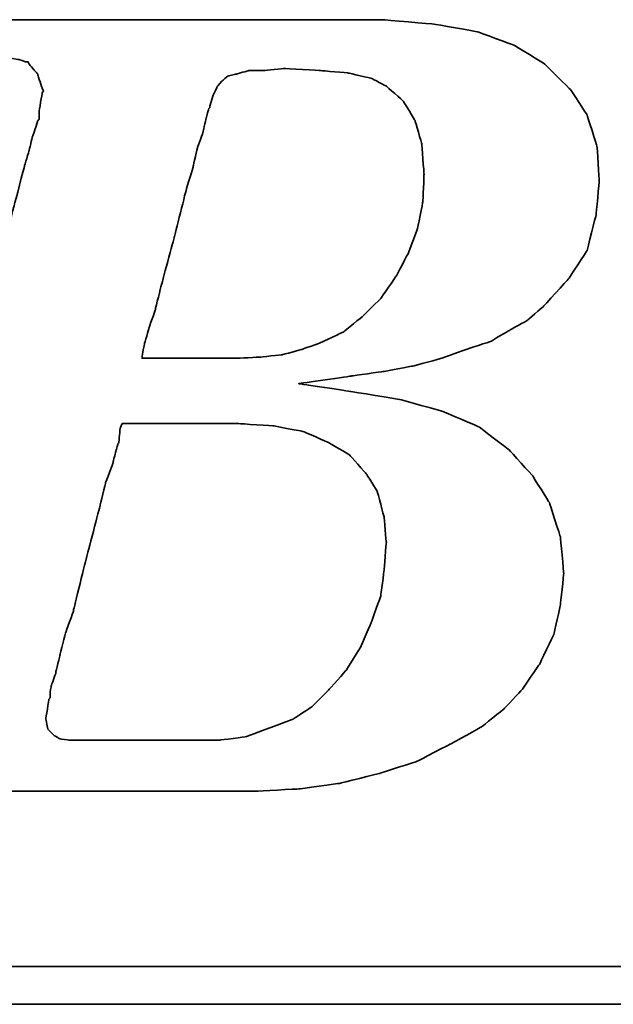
# Model space of a CAD drawing. Header units: millimetres. Extents: x 467 to 831, y 501 to 636.
# Tile 32 of 51: x 730.14 to 733.66, y 541.05 to 546.88. Entities that reach past the tile are written whole.
import ezdxf

# ---------------------------------------------------------------- set-up
doc = ezdxf.new("R2010")
doc.units = ezdxf.units.MM
doc.layers.add('DIM', color=4, linetype='CONTINUOUS')
doc.layers.add('layer 1', color=7, linetype='CONTINUOUS')

# ---------------------------------------------------------------- blocks, each defined once
blk = doc.blocks.new('TBI MOTION logo(完整正式版)')
at = {"layer": 'layer 1', "color": 22, "lineweight": 35}
for points, knots in [([(-64.65375, -6.86375), (-64.65375, -6.86375), (-64.84375, -7.29625), (-64.84375, -7.29625), (-64.84375, -7.29625), (-64.84375, -7.29625), (-64.86875, -7.34375), (-64.86875, -7.34375), (-64.86875, -7.34375), (-64.86875, -7.34375), (-64.86875, -7.36875), (-64.86875, -7.36875), (-64.86875, -7.36875), (-64.86875, -7.36875), (-65.15375, -7.65375), (-65.15375, -7.65375), (-65.15375, -7.65375), (-65.15375, -7.65375), (-65.17875, -7.65375), (-65.17875, -7.65375), (-65.17875, -7.65375), (-65.17875, -7.65375), (-65.20375, -7.67875), (-65.20375, -7.67875), (-65.20375, -7.67875), (-65.20375, -7.67875), (-65.58875, -7.87125), (-65.58875, -7.87125), (-65.58875, -7.87125), (-65.58875, -7.87125), (-65.63375, -7.87125), (-65.63375, -7.87125), (-65.63375, -7.87125), (-65.63375, -7.87125), (-65.65875, -7.89375), (-65.65875, -7.89375), (-65.65875, -7.89375), (-65.65875, -7.89375), (-66.09375, -7.94375), (-66.09375, -7.94375), (-66.09375, -7.94375), (-66.09375, -7.94375), (-66.11375, -7.94375), (-66.11375, -7.94375), (-66.11375, -7.94375), (-66.11375, -7.94375), (-66.16375, -7.94375), (-66.16375, -7.94375), (-66.16375, -7.94375), (-66.16375, -7.94375), (-66.30875, -7.94375), (-66.30875, -7.94375), (-66.30875, -7.94375), (-66.30875, -7.94375), (-66.69375, -7.94375), (-66.69375, -7.94375), (-66.69375, -7.94375), (-66.69375, -7.94375), (-67.07375, -7.94375), (-67.07375, -7.94375), (-67.07375, -7.94375), (-67.07375, -7.94375), (-67.12375, -7.94375), (-67.12375, -7.94375), (-67.12375, -7.94375), (-67.12375, -7.94375), (-67.12375, -7.96625), (-67.12375, -7.96625), (-67.12375, -7.96625), (-67.12375, -7.96625), (-67.14875, -7.99125), (-67.14875, -7.99125), (-67.14875, -7.99125), (-67.14875, -7.99125), (-67.24375, -8.34875), (-67.24375, -8.34875), (-67.24375, -8.34875), (-67.24375, -8.34875), (-67.31375, -8.68625), (-67.31375, -8.68625), (-67.31375, -8.68625), (-67.31375, -8.68625), (-67.26875, -8.68625), (-67.26875, -8.68625), (-67.26875, -8.68625), (-67.26875, -8.68625), (-67.07375, -8.68625), (-67.07375, -8.68625), (-67.07375, -8.68625), (-67.07375, -8.68625), (-66.54875, -8.68625), (-66.54875, -8.68625), (-66.54875, -8.68625), (-66.54875, -8.68625), (-65.82625, -8.68625), (-65.82625, -8.68625), (-65.82625, -8.68625), (-65.82625, -8.68625), (-65.01375, -8.68625), (-65.01375, -8.68625), (-65.01375, -8.68625), (-65.01375, -8.68625), (-64.05375, -8.68625), (-64.05375, -8.68625), (-64.05375, -8.68625), (-64.05375, -8.68625), (-62.08375, -8.68625), (-62.08375, -8.68625), (-62.08375, -8.68625), (-62.08375, -8.68625), (-60.06875, -8.68625), (-60.06875, -8.68625), (-60.06875, -8.68625), (-60.06875, -8.68625), (-59.10875, -8.68625), (-59.10875, -8.68625), (-59.10875, -8.68625), (-59.10875, -8.68625), (-58.29375, -8.68625), (-58.29375, -8.68625), (-58.29375, -8.68625), (-58.29375, -8.68625), (-57.57375, -8.68625), (-57.57375, -8.68625), (-57.57375, -8.68625), (-57.57375, -8.68625), (-57.04875, -8.68625), (-57.04875, -8.68625), (-57.04875, -8.68625), (-57.04875, -8.68625), (-56.85375, -8.68625), (-56.85375, -8.68625), (-56.85375, -8.68625), (-56.85375, -8.68625), (-56.70875, -8.68625), (-56.70875, -8.68625), (-56.70875, -8.68625), (-56.70875, -8.68625), (-56.61375, -8.68625), (-56.61375, -8.68625), (-56.61375, -8.68625), (-56.61375, -8.68625), (-56.56875, -8.68625), (-56.56875, -8.68625), (-56.56875, -8.68625), (-56.56875, -8.68625), (-55.65375, -8.63875), (-55.65375, -8.63875), (-55.65375, -8.63875), (-55.65375, -8.63875), (-54.76875, -8.51875), (-54.76875, -8.51875), (-54.76875, -8.51875), (-54.76875, -8.51875), (-53.90375, -8.30375), (-53.90375, -8.30375), (-53.90375, -8.30375), (-53.90375, -8.30375), (-53.08875, -8.03875), (-53.08875, -8.03875), (-53.08875, -8.03875), (-53.08875, -8.03875), (-52.34375, -7.65375), (-52.34375, -7.65375), (-52.34375, -7.65375), (-52.34375, -7.65375), (-51.69875, -7.29625), (-51.69875, -7.29625), (-51.69875, -7.29625), (-51.69875, -7.29625), (-51.21875, -6.91125), (-51.21875, -6.91125), (-51.21875, -6.91125), (-51.21875, -6.91125), (-50.83375, -6.50375), (-50.83375, -6.50375), (-50.83375, -6.50375), (-50.83375, -6.50375), (-50.44875, -5.94875), (-50.44875, -5.94875), (-50.44875, -5.94875), (-50.44875, -5.94875), (-50.13875, -5.30375), (-50.13875, -5.30375), (-50.13875, -5.30375), (-50.13875, -5.30375), (-49.99375, -4.65375), (-49.99375, -4.65375), (-49.99375, -4.65375), (-49.99375, -4.65375), (-49.92375, -3.98375), (-49.92375, -3.98375), (-49.92375, -3.98375), (-49.92375, -3.98375), (-49.99375, -3.19374), (-49.99375, -3.19374), (-49.99375, -3.19374), (-49.99375, -3.19374), (-50.23374, -2.44874), (-50.23374, -2.44874), (-50.23374, -2.44874), (-50.23374, -2.44874), (-50.59375, -1.87374), (-50.59375, -1.87374), (-50.59375, -1.87374), (-50.59375, -1.87374), (-51.09875, -1.31874), (-51.09875, -1.31874), (-51.09875, -1.31874), (-51.09875, -1.31874), (-51.74375, -0.81875), (-51.74375, -0.81875), (-51.74375, -0.81875), (-51.74375, -0.81875), (-52.53875, -0.48125), (-52.53875, -0.48125), (-52.53875, -0.48125), (-52.53875, -0.48125), (-53.47375, -0.21875), (-53.47375, -0.21875), (-53.47375, -0.21875), (-53.47375, -0.21875), (-54.52875, -0.04874), (-54.52875, -0.04874), (-54.52875, -0.04874), (-54.52875, -0.04874), (-55.65375, 0.12125), (-55.65375, 0.12125), (-55.65375, 0.12125), (-55.65375, 0.12125), (-54.50375, 0.28624), (-54.50375, 0.28624), (-54.50375, 0.28624), (-54.50375, 0.28624), (-53.83375, 0.38124), (-53.83375, 0.38124), (-53.83375, 0.38124), (-53.83375, 0.38124), (-53.18375, 0.50125), (-53.18375, 0.50125), (-53.18375, 0.50125), (-53.18375, 0.50125), (-52.55875, 0.66874), (-52.55875, 0.66874), (-52.55875, 0.66874), (-52.55875, 0.66874), (-52.03375, 0.86124), (-52.03375, 0.86124), (-52.03375, 0.86124), (-52.03375, 0.86124), (-51.50374, 1.03124), (-51.50374, 1.03124), (-51.50374, 1.03124), (-51.50374, 1.03124), (-51.09875, 1.27125), (-51.09875, 1.27125), (-51.09875, 1.27125), (-51.09875, 1.27125), (-50.71375, 1.48624), (-50.71375, 1.48624), (-50.71375, 1.48624), (-50.71375, 1.48624), (-50.37625, 1.77625), (-50.37625, 1.77625), (-50.37625, 1.77625), (-50.37625, 1.77625), (-49.82375, 2.37625), (-49.82375, 2.37625), (-49.82375, 2.37625), (-49.82375, 2.37625), (-49.41875, 2.99625), (-49.41875, 2.99625), (-49.41875, 2.99625), (-49.41875, 2.99625), (-49.22375, 3.76625), (-49.22375, 3.76625), (-49.22375, 3.76625), (-49.22375, 3.76625), (-49.15375, 4.50874), (-49.15375, 4.50874), (-49.15375, 4.50874), (-49.15375, 4.50874), (-49.20375, 5.25125), (-49.20375, 5.25125), (-49.20375, 5.25125), (-49.20375, 5.25125), (-49.41875, 5.92625), (-49.41875, 5.92625), (-49.41875, 5.92625), (-49.41875, 5.92625), (-49.77875, 6.47625), (-49.77875, 6.47625), (-49.77875, 6.47625), (-49.77875, 6.47625), (-50.33125, 7.02624), (-50.33125, 7.02624), (-50.33125, 7.02624), (-50.33125, 7.02624), (-51.00125, 7.43625), (-51.00125, 7.43625), (-51.00125, 7.43625), (-51.00125, 7.43625), (-51.79375, 7.72625), (-51.79375, 7.72625), (-51.79375, 7.72625), (-51.79375, 7.72625), (-52.72875, 7.89124), (-52.72875, 7.89124), (-52.72875, 7.89124), (-52.72875, 7.89124), (-53.83375, 7.98625), (-53.83375, 7.98625), (-53.83375, 7.98625), (-53.83375, 7.98625), (-53.92875, 7.98625), (-53.92875, 7.98625), (-53.92875, 7.98625), (-53.92875, 7.98625), (-54.26375, 7.98625), (-54.26375, 7.98625), (-54.26375, 7.98625), (-54.26375, 7.98625), (-54.74375, 7.98625), (-54.74375, 7.98625), (-54.74375, 7.98625), (-54.74375, 7.98625), (-55.36875, 7.98625), (-55.36875, 7.98625), (-55.36875, 7.98625), (-55.36875, 7.98625), (-56.13375, 7.98625), (-56.13375, 7.98625), (-56.13375, 7.98625), (-56.13375, 7.98625), (-56.94875, 7.98625), (-56.94875, 7.98625), (-56.94875, 7.98625), (-56.94875, 7.98625), (-58.77625, 7.98625), (-58.77625, 7.98625), (-58.77625, 7.98625), (-58.77625, 7.98625), (-60.59875, 7.98625), (-60.59875, 7.98625), (-60.59875, 7.98625), (-60.59875, 7.98625), (-61.41375, 7.98625), (-61.41375, 7.98625), (-61.41375, 7.98625), (-61.41375, 7.98625), (-62.17875, 7.98625), (-62.17875, 7.98625), (-62.17875, 7.98625), (-62.17875, 7.98625), (-62.80375, 7.98625), (-62.80375, 7.98625), (-62.80375, 7.98625), (-62.80375, 7.98625), (-63.30625, 7.98625), (-63.30625, 7.98625), (-63.30625, 7.98625), (-63.30625, 7.98625), (-63.57375, 7.98625), (-63.57375, 7.98625), (-63.57375, 7.98625), (-63.57375, 7.98625), (-63.57375, 7.96375), (-63.57375, 7.96375), (-63.57375, 7.96375), (-63.57375, 7.96375), (-63.59875, 7.94125), (-63.59875, 7.94125), (-63.59875, 7.94125), (-63.59875, 7.94125), (-63.69375, 7.55625), (-63.69375, 7.55625), (-63.69375, 7.55625), (-63.69375, 7.55625), (-63.76375, 7.24624), (-63.76375, 7.24624), (-63.76375, 7.24624), (-63.76375, 7.24624), (-63.23875, 7.24624), (-63.23875, 7.24624), (-63.23875, 7.24624), (-63.23875, 7.24624), (-62.75875, 7.24624), (-62.75875, 7.24624), (-62.75875, 7.24624), (-62.75875, 7.24624), (-62.61125, 7.24624), (-62.61125, 7.24624), (-62.61125, 7.24624), (-62.61125, 7.24624), (-62.56625, 7.24624), (-62.56625, 7.24624), (-62.56625, 7.24624), (-62.56625, 7.24624), (-62.22875, 7.24624), (-62.22875, 7.24624), (-62.22875, 7.24624), (-62.22875, 7.24624), (-62.20375, 7.24624), (-62.20375, 7.24624), (-62.20375, 7.24624), (-62.20375, 7.24624), (-62.17875, 7.21875), (-62.17875, 7.21875), (-62.17875, 7.21875), (-62.17875, 7.21875), (-61.96375, 7.17125), (-61.96375, 7.17125), (-61.96375, 7.17125), (-61.96375, 7.17125), (-61.72375, 7.12624), (-61.72375, 7.12624), (-61.72375, 7.12624), (-61.72375, 7.12624), (-61.70375, 7.12624), (-61.70375, 7.12624), (-61.70375, 7.12624), (-61.70375, 7.12624), (-61.55875, 7.07624), (-61.55875, 7.07624), (-61.55875, 7.07624), (-61.55875, 7.07624), (-61.50875, 7.07624), (-61.50875, 7.07624), (-61.50875, 7.07624), (-61.50875, 7.07624), (-61.48375, 7.02624), (-61.48375, 7.02624), (-61.48375, 7.02624), (-61.48375, 7.02624), (-61.31875, 6.83375), (-61.31875, 6.83375), (-61.31875, 6.83375), (-61.31875, 6.83375), (-61.29375, 6.81125), (-61.29375, 6.81125), (-61.29375, 6.81125), (-61.29375, 6.81125), (-61.29375, 6.78625), (-61.29375, 6.78625), (-61.29375, 6.78625), (-61.29375, 6.78625), (-61.19875, 6.50124), (-61.19875, 6.50124), (-61.19875, 6.50124), (-61.19875, 6.50124), (-61.17375, 6.45124), (-61.17375, 6.45124), (-61.17375, 6.45124), (-61.17375, 6.45124), (-61.19875, 6.40625), (-61.19875, 6.40625), (-61.19875, 6.40625), (-61.19875, 6.40625), (-61.26875, 5.99624), (-61.26875, 5.99624), (-61.26875, 5.99624), (-61.26875, 5.99624), (-61.26875, 5.85125), (-61.26875, 5.85125), (-61.26875, 5.85125), (-61.26875, 5.85125), (-61.26875, 5.82625), (-61.26875, 5.82625), (-61.26875, 5.82625), (-61.26875, 5.82625), (-61.29375, 5.80625), (-61.29375, 5.80625), (-61.29375, 5.80625), (-61.29375, 5.80625), (-61.34125, 5.66125), (-61.34125, 5.66125), (-61.34125, 5.66125), (-61.34125, 5.66125), (-61.41375, 5.44625), (-61.41375, 5.44625), (-61.41375, 5.44625), (-61.41375, 5.44625), (-61.48375, 5.15625), (-61.48375, 5.15625), (-61.48375, 5.15625), (-61.48375, 5.15625), (-61.58375, 4.82124), (-61.58375, 4.82124), (-61.58375, 4.82124), (-61.58375, 4.82124), (-61.79875, 4.00375), (-61.79875, 4.00375), (-61.79875, 4.00375), (-61.79875, 4.00375), (-62.05875, 2.99625), (-62.05875, 2.99625), (-62.05875, 2.99625), (-62.05875, 2.99625), (-62.34875, 1.91625), (-62.34875, 1.91625), (-62.34875, 1.91625), (-62.34875, 1.91625), (-62.97375, -0.41124), (-62.97375, -0.41124), (-62.97375, -0.41124), (-62.97375, -0.41124), (-63.59875, -2.75875), (-63.59875, -2.75875), (-63.59875, -2.75875), (-63.59875, -2.75875), (-63.88375, -3.86374), (-63.88375, -3.86374), (-63.88375, -3.86374), (-63.88375, -3.86374), (-64.14875, -4.82374), (-64.14875, -4.82374), (-64.14875, -4.82374), (-64.14875, -4.82374), (-64.36375, -5.64125), (-64.36375, -5.64125), (-64.36375, -5.64125), (-64.36375, -5.64125), (-64.43625, -5.97625), (-64.43625, -5.97625), (-64.43625, -5.97625), (-64.43625, -5.97625), (-64.50875, -6.28625), (-64.50875, -6.28625), (-64.50875, -6.28625), (-64.50875, -6.28625), (-64.50875, -6.30875), (-64.50875, -6.30875), (-64.50875, -6.30875), (-64.50875, -6.30875), (-64.57875, -6.50375), (-64.57875, -6.50375), (-64.57875, -6.50375), (-64.57875, -6.50375), (-64.62875, -6.69625), (-64.62875, -6.69625), (-64.62875, -6.69625), (-64.62875, -6.69625), (-64.62875, -6.76875), (-64.62875, -6.76875), (-64.62875, -6.76875), (-64.62875, -6.76875), (-64.62875, -6.81375), (-64.62875, -6.81375), (-64.62875, -6.81375), (-64.62875, -6.81375), (-64.62875, -6.83875), (-64.62875, -6.83875), (-64.62875, -6.83875), (-64.62875, -6.83875), (-64.65375, -6.86375), (-64.65375, -6.86375)], [0, 0, 0, 0, 0.00719424, 0.00719424, 0.00719424, 0.00719425, 0.01438849, 0.01438849, 0.01438849, 0.0143885, 0.02158273, 0.02158273, 0.02158273, 0.02158274, 0.02877698, 0.02877698, 0.02877698, 0.02877699, 0.03597122, 0.03597122, 0.03597122, 0.03597123, 0.04316547, 0.04316547, 0.04316547, 0.04316548, 0.05035971, 0.05035971, 0.05035971, 0.05035972, 0.05755396, 0.05755396, 0.05755396, 0.05755397, 0.0647482, 0.0647482, 0.0647482, 0.06474821, 0.07194245, 0.07194245, 0.07194245, 0.07194246, 0.07913669, 0.07913669, 0.07913669, 0.0791367, 0.08633094, 0.08633094, 0.08633094, 0.08633095, 0.09352518, 0.09352518, 0.09352518, 0.09352519, 0.10071942, 0.10071942, 0.10071942, 0.10071943, 0.10791367, 0.10791367, 0.10791367, 0.10791368, 0.11510791, 0.11510791, 0.11510791, 0.11510792, 0.12230216, 0.12230216, 0.12230216, 0.12230217, 0.1294964, 0.1294964, 0.1294964, 0.12949641, 0.13669065, 0.13669065, 0.13669065, 0.13669066, 0.14388489, 0.14388489, 0.14388489, 0.1438849, 0.15107914, 0.15107914, 0.15107914, 0.15107915, 0.15827338, 0.15827338, 0.15827338, 0.15827339, 0.16546763, 0.16546763, 0.16546763, 0.16546764, 0.17266187, 0.17266187, 0.17266187, 0.17266188, 0.17985612, 0.17985612, 0.17985612, 0.17985613, 0.18705036, 0.18705036, 0.18705036, 0.18705037, 0.1942446, 0.1942446, 0.1942446, 0.19424461, 0.20143885, 0.20143885, 0.20143885, 0.20143886, 0.20863309, 0.20863309, 0.20863309, 0.2086331, 0.21582734, 0.21582734, 0.21582734, 0.21582735, 0.22302158, 0.22302158, 0.22302158, 0.22302159, 0.23021583, 0.23021583, 0.23021583, 0.23021584, 0.23741007, 0.23741007, 0.23741007, 0.23741008, 0.24460432, 0.24460432, 0.24460432, 0.24460433, 0.25179856, 0.25179856, 0.25179856, 0.25179857, 0.25899281, 0.25899281, 0.25899281, 0.25899282, 0.26618705, 0.26618705, 0.26618705, 0.26618706, 0.27338129, 0.27338129, 0.27338129, 0.2733813, 0.28057554, 0.28057554, 0.28057554, 0.28057555, 0.28776978, 0.28776978, 0.28776978, 0.28776979, 0.29496403, 0.29496403, 0.29496403, 0.29496404, 0.30215827, 0.30215827, 0.30215827, 0.30215828, 0.30935252, 0.30935252, 0.30935252, 0.30935253, 0.31654676, 0.31654676, 0.31654676, 0.31654677, 0.32374101, 0.32374101, 0.32374101, 0.32374102, 0.33093525, 0.33093525, 0.33093525, 0.33093526, 0.3381295, 0.3381295, 0.3381295, 0.33812951, 0.34532374, 0.34532374, 0.34532374, 0.34532375, 0.35251799, 0.35251799, 0.35251799, 0.352518, 0.35971223, 0.35971223, 0.35971223, 0.35971224, 0.36690647, 0.36690647, 0.36690647, 0.36690648, 0.37410072, 0.37410072, 0.37410072, 0.37410073, 0.38129496, 0.38129496, 0.38129496, 0.38129497, 0.38848921, 0.38848921, 0.38848921, 0.38848922, 0.39568345, 0.39568345, 0.39568345, 0.39568346, 0.4028777, 0.4028777, 0.4028777, 0.40287771, 0.41007194, 0.41007194, 0.41007194, 0.41007195, 0.41726619, 0.41726619, 0.41726619, 0.4172662, 0.42446043, 0.42446043, 0.42446043, 0.42446044, 0.43165468, 0.43165468, 0.43165468, 0.43165469, 0.43884892, 0.43884892, 0.43884892, 0.43884893, 0.44604317, 0.44604317, 0.44604317, 0.44604318, 0.45323741, 0.45323741, 0.45323741, 0.45323742, 0.46043165, 0.46043165, 0.46043165, 0.46043166, 0.4676259, 0.4676259, 0.4676259, 0.46762591, 0.47482014, 0.47482014, 0.47482014, 0.47482015, 0.48201439, 0.48201439, 0.48201439, 0.4820144, 0.48920863, 0.48920863, 0.48920863, 0.48920864, 0.49640288, 0.49640288, 0.49640288, 0.49640289, 0.50359712, 0.50359712, 0.50359712, 0.50359713, 0.51079137, 0.51079137, 0.51079137, 0.51079138, 0.51798561, 0.51798561, 0.51798561, 0.51798562, 0.52517986, 0.52517986, 0.52517986, 0.52517987, 0.5323741, 0.5323741, 0.5323741, 0.53237411, 0.53956835, 0.53956835, 0.53956835, 0.53956836, 0.54676259, 0.54676259, 0.54676259, 0.5467626, 0.55395683, 0.55395683, 0.55395683, 0.55395684, 0.56115108, 0.56115108, 0.56115108, 0.56115109, 0.56834532, 0.56834532, 0.56834532, 0.56834533, 0.57553957, 0.57553957, 0.57553957, 0.57553958, 0.58273381, 0.58273381, 0.58273381, 0.58273382, 0.58992806, 0.58992806, 0.58992806, 0.58992807, 0.5971223, 0.5971223, 0.5971223, 0.59712231, 0.60431655, 0.60431655, 0.60431655, 0.60431656, 0.61151079, 0.61151079, 0.61151079, 0.6115108, 0.61870504, 0.61870504, 0.61870504, 0.61870505, 0.62589928, 0.62589928, 0.62589928, 0.62589929, 0.63309353, 0.63309353, 0.63309353, 0.63309354, 0.64028777, 0.64028777, 0.64028777, 0.64028778, 0.64748201, 0.64748201, 0.64748201, 0.64748202, 0.65467626, 0.65467626, 0.65467626, 0.65467627, 0.6618705, 0.6618705, 0.6618705, 0.66187051, 0.66906475, 0.66906475, 0.66906475, 0.66906476, 0.67625899, 0.67625899, 0.67625899, 0.676259, 0.68345324, 0.68345324, 0.68345324, 0.68345325, 0.69064748, 0.69064748, 0.69064748, 0.69064749, 0.69784173, 0.69784173, 0.69784173, 0.69784174, 0.70503597, 0.70503597, 0.70503597, 0.70503598, 0.71223022, 0.71223022, 0.71223022, 0.71223023, 0.71942446, 0.71942446, 0.71942446, 0.71942447, 0.72661871, 0.72661871, 0.72661871, 0.72661872, 0.73381295, 0.73381295, 0.73381295, 0.73381296, 0.74100719, 0.74100719, 0.74100719, 0.7410072, 0.74820144, 0.74820144, 0.74820144, 0.74820145, 0.75539568, 0.75539568, 0.75539568, 0.75539569, 0.76258993, 0.76258993, 0.76258993, 0.76258994, 0.76978417, 0.76978417, 0.76978417, 0.76978418, 0.77697842, 0.77697842, 0.77697842, 0.77697843, 0.78417266, 0.78417266, 0.78417266, 0.78417267, 0.79136691, 0.79136691, 0.79136691, 0.79136692, 0.79856115, 0.79856115, 0.79856115, 0.79856116, 0.8057554, 0.8057554, 0.8057554, 0.80575541, 0.81294964, 0.81294964, 0.81294964, 0.81294965, 0.82014388, 0.82014388, 0.82014388, 0.82014389, 0.82733813, 0.82733813, 0.82733813, 0.82733814, 0.83453237, 0.83453237, 0.83453237, 0.83453238, 0.84172662, 0.84172662, 0.84172662, 0.84172663, 0.84892086, 0.84892086, 0.84892086, 0.84892087, 0.85611511, 0.85611511, 0.85611511, 0.85611512, 0.86330935, 0.86330935, 0.86330935, 0.86330936, 0.8705036, 0.8705036, 0.8705036, 0.87050361, 0.87769784, 0.87769784, 0.87769784, 0.87769785, 0.88489209, 0.88489209, 0.88489209, 0.8848921, 0.89208633, 0.89208633, 0.89208633, 0.89208634, 0.89928058, 0.89928058, 0.89928058, 0.89928059, 0.90647482, 0.90647482, 0.90647482, 0.90647483, 0.91366906, 0.91366906, 0.91366906, 0.91366907, 0.92086331, 0.92086331, 0.92086331, 0.92086332, 0.92805755, 0.92805755, 0.92805755, 0.92805756, 0.9352518, 0.9352518, 0.9352518, 0.93525181, 0.94244604, 0.94244604, 0.94244604, 0.94244605, 0.94964029, 0.94964029, 0.94964029, 0.9496403, 0.95683453, 0.95683453, 0.95683453, 0.95683454, 0.96402878, 0.96402878, 0.96402878, 0.96402879, 0.97122302, 0.97122302, 0.97122302, 0.97122303, 0.97841727, 0.97841727, 0.97841727, 0.97841728, 0.98561151, 0.98561151, 0.98561151, 0.98561152, 0.99280576, 0.99280576, 0.99280576, 0.99280577, 1, 1, 1, 1]), ([(-57.50375, 6.35625), (-57.50375, 6.35625), (-57.57375, 6.11625), (-57.57375, 6.11625), (-57.57375, 6.11625), (-57.57375, 6.11625), (-57.57375, 6.09125), (-57.57375, 6.09125), (-57.57375, 6.09125), (-57.57375, 6.09125), (-57.59875, 6.06625), (-57.59875, 6.06625), (-57.59875, 6.06625), (-57.59875, 6.06625), (-57.64875, 5.87625), (-57.64875, 5.87625), (-57.64875, 5.87625), (-57.64875, 5.87625), (-57.71875, 5.58875), (-57.71875, 5.58875), (-57.71875, 5.58875), (-57.71875, 5.58875), (-57.71875, 5.56625), (-57.71875, 5.56625), (-57.71875, 5.56625), (-57.71875, 5.56625), (-57.83875, 5.23125), (-57.83875, 5.23125), (-57.83875, 5.23125), (-57.83875, 5.23125), (-57.93625, 4.82124), (-57.93625, 4.82124), (-57.93625, 4.82124), (-57.93625, 4.82124), (-57.93625, 4.79624), (-57.93625, 4.79624), (-57.93625, 4.79624), (-57.93625, 4.79624), (-58.07875, 4.34125), (-58.07875, 4.34125), (-58.07875, 4.34125), (-58.07875, 4.34125), (-58.34375, 3.28625), (-58.34375, 3.28625), (-58.34375, 3.28625), (-58.34375, 3.28625), (-58.62875, 2.23124), (-58.62875, 2.23124), (-58.62875, 2.23124), (-58.62875, 2.23124), (-58.74875, 1.75125), (-58.74875, 1.75125), (-58.74875, 1.75125), (-58.74875, 1.75125), (-58.74875, 1.72625), (-58.74875, 1.72625), (-58.74875, 1.72625), (-58.74875, 1.72625), (-58.89375, 1.31625), (-58.89375, 1.31625), (-58.89375, 1.31625), (-58.89375, 1.31625), (-58.98875, 0.98124), (-58.98875, 0.98124), (-58.98875, 0.98124), (-58.98875, 0.98124), (-59.03875, 0.71625), (-59.03875, 0.71625), (-59.03875, 0.71625), (-59.03875, 0.71625), (-59.03875, 0.66874), (-59.03875, 0.66874), (-59.03875, 0.66874), (-59.03875, 0.66874), (-58.91875, 0.66874), (-58.91875, 0.66874), (-58.91875, 0.66874), (-58.91875, 0.66874), (-58.53375, 0.66874), (-58.53375, 0.66874), (-58.53375, 0.66874), (-58.53375, 0.66874), (-58.10375, 0.66874), (-58.10375, 0.66874), (-58.10375, 0.66874), (-58.10375, 0.66874), (-57.66875, 0.66874), (-57.66875, 0.66874), (-57.66875, 0.66874), (-57.66875, 0.66874), (-57.33375, 0.66874), (-57.33375, 0.66874), (-57.33375, 0.66874), (-57.33375, 0.66874), (-57.09375, 0.66874), (-57.09375, 0.66874), (-57.09375, 0.66874), (-57.09375, 0.66874), (-56.99875, 0.66874), (-56.99875, 0.66874), (-56.99875, 0.66874), (-56.99875, 0.66874), (-56.49375, 0.69374), (-56.49375, 0.69374), (-56.49375, 0.69374), (-56.49375, 0.69374), (-56.01375, 0.74374), (-56.01375, 0.74374), (-56.01375, 0.74374), (-56.01375, 0.74374), (-55.58375, 0.86124), (-55.58375, 0.86124), (-55.58375, 0.86124), (-55.58375, 0.86124), (-55.17375, 1.00624), (-55.17375, 1.00624), (-55.17375, 1.00624), (-55.17375, 1.00624), (-54.67375, 1.24625), (-54.67375, 1.24625), (-54.67375, 1.24625), (-54.67375, 1.24625), (-54.26375, 1.58124), (-54.26375, 1.58124), (-54.26375, 1.58124), (-54.26375, 1.58124), (-53.87875, 1.96374), (-53.87875, 1.96374), (-53.87875, 1.96374), (-53.87875, 1.96374), (-53.54375, 2.44625), (-53.54375, 2.44625), (-53.54375, 2.44625), (-53.54375, 2.44625), (-53.27875, 2.95125), (-53.27875, 2.95125), (-53.27875, 2.95125), (-53.27875, 2.95125), (-53.08875, 3.45124), (-53.08875, 3.45124), (-53.08875, 3.45124), (-53.08875, 3.45124), (-52.96875, 4.05124), (-52.96875, 4.05124), (-52.96875, 4.05124), (-52.96875, 4.05124), (-52.94375, 4.65125), (-52.94375, 4.65125), (-52.94375, 4.65125), (-52.94375, 4.65125), (-52.99375, 5.30125), (-52.99375, 5.30125), (-52.99375, 5.30125), (-52.99375, 5.30125), (-53.13875, 5.80625), (-53.13875, 5.80625), (-53.13875, 5.80625), (-53.13875, 5.80625), (-53.39875, 6.23625), (-53.39875, 6.23625), (-53.39875, 6.23625), (-53.39875, 6.23625), (-53.75875, 6.54875), (-53.75875, 6.54875), (-53.75875, 6.54875), (-53.75875, 6.54875), (-54.07375, 6.71625), (-54.07375, 6.71625), (-54.07375, 6.71625), (-54.07375, 6.71625), (-54.57375, 6.83375), (-54.57375, 6.83375), (-54.57375, 6.83375), (-54.57375, 6.83375), (-55.17375, 6.88625), (-55.17375, 6.88625), (-55.17375, 6.88625), (-55.17375, 6.88625), (-55.96875, 6.93125), (-55.96875, 6.93125), (-55.96875, 6.93125), (-55.96875, 6.93125), (-56.39875, 6.88625), (-56.39875, 6.88625), (-56.39875, 6.88625), (-56.39875, 6.88625), (-56.42125, 6.88625), (-56.42125, 6.88625), (-56.42125, 6.88625), (-56.42125, 6.88625), (-56.73375, 6.88625), (-56.73375, 6.88625), (-56.73375, 6.88625), (-56.73375, 6.88625), (-56.99875, 6.81125), (-56.99875, 6.81125), (-56.99875, 6.81125), (-56.99875, 6.81125), (-57.02375, 6.81125), (-57.02375, 6.81125), (-57.02375, 6.81125), (-57.02375, 6.81125), (-57.18875, 6.76625), (-57.18875, 6.76625), (-57.18875, 6.76625), (-57.18875, 6.76625), (-57.30875, 6.66625), (-57.30875, 6.66625), (-57.30875, 6.66625), (-57.30875, 6.66625), (-57.40875, 6.54875), (-57.40875, 6.54875), (-57.40875, 6.54875), (-57.40875, 6.54875), (-57.50375, 6.35625), (-57.50375, 6.35625)], [0, 0, 0, 0, 0.01851852, 0.01851852, 0.01851852, 0.01851853, 0.03703704, 0.03703704, 0.03703704, 0.03703705, 0.05555556, 0.05555556, 0.05555556, 0.05555557, 0.07407407, 0.07407407, 0.07407407, 0.07407408, 0.09259259, 0.09259259, 0.09259259, 0.0925926, 0.11111111, 0.11111111, 0.11111111, 0.11111112, 0.12962963, 0.12962963, 0.12962963, 0.12962964, 0.14814815, 0.14814815, 0.14814815, 0.14814816, 0.16666667, 0.16666667, 0.16666667, 0.16666668, 0.18518519, 0.18518519, 0.18518519, 0.1851852, 0.2037037, 0.2037037, 0.2037037, 0.20370371, 0.22222222, 0.22222222, 0.22222222, 0.22222223, 0.24074074, 0.24074074, 0.24074074, 0.24074075, 0.25925926, 0.25925926, 0.25925926, 0.25925927, 0.27777778, 0.27777778, 0.27777778, 0.27777779, 0.2962963, 0.2962963, 0.2962963, 0.29629631, 0.31481481, 0.31481481, 0.31481481, 0.31481482, 0.33333333, 0.33333333, 0.33333333, 0.33333334, 0.35185185, 0.35185185, 0.35185185, 0.35185186, 0.37037037, 0.37037037, 0.37037037, 0.37037038, 0.38888889, 0.38888889, 0.38888889, 0.3888889, 0.40740741, 0.40740741, 0.40740741, 0.40740742, 0.42592593, 0.42592593, 0.42592593, 0.42592594, 0.44444444, 0.44444444, 0.44444444, 0.44444445, 0.46296296, 0.46296296, 0.46296296, 0.46296297, 0.48148148, 0.48148148, 0.48148148, 0.48148149, 0.5, 0.5, 0.5, 0.50000001, 0.51851852, 0.51851852, 0.51851852, 0.51851853, 0.53703704, 0.53703704, 0.53703704, 0.53703705, 0.55555556, 0.55555556, 0.55555556, 0.55555557, 0.57407407, 0.57407407, 0.57407407, 0.57407408, 0.59259259, 0.59259259, 0.59259259, 0.5925926, 0.61111111, 0.61111111, 0.61111111, 0.61111112, 0.62962963, 0.62962963, 0.62962963, 0.62962964, 0.64814815, 0.64814815, 0.64814815, 0.64814816, 0.66666667, 0.66666667, 0.66666667, 0.66666668, 0.68518519, 0.68518519, 0.68518519, 0.6851852, 0.7037037, 0.7037037, 0.7037037, 0.70370371, 0.72222222, 0.72222222, 0.72222222, 0.72222223, 0.74074074, 0.74074074, 0.74074074, 0.74074075, 0.75925926, 0.75925926, 0.75925926, 0.75925927, 0.77777778, 0.77777778, 0.77777778, 0.77777779, 0.7962963, 0.7962963, 0.7962963, 0.79629631, 0.81481481, 0.81481481, 0.81481481, 0.81481482, 0.83333333, 0.83333333, 0.83333333, 0.83333334, 0.85185185, 0.85185185, 0.85185185, 0.85185186, 0.87037037, 0.87037037, 0.87037037, 0.87037038, 0.88888889, 0.88888889, 0.88888889, 0.8888889, 0.90740741, 0.90740741, 0.90740741, 0.90740742, 0.92592593, 0.92592593, 0.92592593, 0.92592594, 0.94444444, 0.94444444, 0.94444444, 0.94444445, 0.96296296, 0.96296296, 0.96296296, 0.96296297, 0.98148148, 0.98148148, 0.98148148, 0.98148149, 1, 1, 1, 1]), ([(-61.03125, -6.57375), (-61.03125, -6.57375), (-61.03125, -6.67125), (-61.03125, -6.67125), (-61.03125, -6.67125), (-61.03125, -6.67125), (-61.05375, -6.69625), (-61.05375, -6.69625), (-61.05375, -6.69625), (-61.05375, -6.69625), (-61.12375, -7.12875), (-61.12375, -7.12875), (-61.12375, -7.12875), (-61.12375, -7.12875), (-61.07875, -7.34375), (-61.07875, -7.34375), (-61.07875, -7.34375), (-61.07875, -7.34375), (-60.93375, -7.48875), (-60.93375, -7.48875), (-60.93375, -7.48875), (-60.93375, -7.48875), (-60.81375, -7.55625), (-60.81375, -7.55625), (-60.81375, -7.55625), (-60.81375, -7.55625), (-60.62375, -7.58375), (-60.62375, -7.58375), (-60.62375, -7.58375), (-60.62375, -7.58375), (-60.30875, -7.58375), (-60.30875, -7.58375), (-60.30875, -7.58375), (-60.30875, -7.58375), (-59.97375, -7.58375), (-59.97375, -7.58375), (-59.97375, -7.58375), (-59.97375, -7.58375), (-59.87875, -7.58375), (-59.87875, -7.58375), (-59.87875, -7.58375), (-59.87875, -7.58375), (-59.63625, -7.58375), (-59.63625, -7.58375), (-59.63625, -7.58375), (-59.63625, -7.58375), (-58.96875, -7.58375), (-58.96875, -7.58375), (-58.96875, -7.58375), (-58.96875, -7.58375), (-58.29375, -7.58375), (-58.29375, -7.58375), (-58.29375, -7.58375), (-58.29375, -7.58375), (-58.05375, -7.58375), (-58.05375, -7.58375), (-58.05375, -7.58375), (-58.05375, -7.58375), (-57.98375, -7.58375), (-57.98375, -7.58375), (-57.98375, -7.58375), (-57.98375, -7.58375), (-57.35875, -7.58375), (-57.35875, -7.58375), (-57.35875, -7.58375), (-57.35875, -7.58375), (-56.78375, -7.50875), (-56.78375, -7.50875), (-56.78375, -7.50875), (-56.78375, -7.50875), (-56.27875, -7.31875), (-56.27875, -7.31875), (-56.27875, -7.31875), (-56.27875, -7.31875), (-55.77375, -7.12875), (-55.77375, -7.12875), (-55.77375, -7.12875), (-55.77375, -7.12875), (-55.36875, -6.86375), (-55.36875, -6.86375), (-55.36875, -6.86375), (-55.36875, -6.86375), (-55.00875, -6.50375), (-55.00875, -6.50375), (-55.00875, -6.50375), (-55.00875, -6.50375), (-54.62375, -6.06875), (-54.62375, -6.06875), (-54.62375, -6.06875), (-54.62375, -6.06875), (-54.31375, -5.56875), (-54.31375, -5.56875), (-54.31375, -5.56875), (-54.31375, -5.56875), (-54.07375, -5.01625), (-54.07375, -5.01625), (-54.07375, -5.01625), (-54.07375, -5.01625), (-53.87875, -4.46374), (-53.87875, -4.46374), (-53.87875, -4.46374), (-53.87875, -4.46374), (-53.80875, -3.91375), (-53.80875, -3.91375), (-53.80875, -3.91375), (-53.80875, -3.91375), (-53.75875, -3.31375), (-53.75875, -3.31375), (-53.75875, -3.31375), (-53.75875, -3.31375), (-53.80875, -2.75875), (-53.80875, -2.75875), (-53.80875, -2.75875), (-53.80875, -2.75875), (-53.95375, -2.20875), (-53.95375, -2.20875), (-53.95375, -2.20875), (-53.95375, -2.20875), (-54.19375, -1.82625), (-54.19375, -1.82625), (-54.19375, -1.82625), (-54.19375, -1.82625), (-54.55375, -1.41875), (-54.55375, -1.41875), (-54.55375, -1.41875), (-54.55375, -1.41875), (-55.00875, -1.15125), (-55.00875, -1.15125), (-55.00875, -1.15125), (-55.00875, -1.15125), (-55.56125, -0.91375), (-55.56125, -0.91375), (-55.56125, -0.91375), (-55.56125, -0.91375), (-56.18125, -0.79375), (-56.18125, -0.79375), (-56.18125, -0.79375), (-56.18125, -0.79375), (-56.94875, -0.74374), (-56.94875, -0.74374), (-56.94875, -0.74374), (-56.94875, -0.74374), (-56.99875, -0.74374), (-56.99875, -0.74374), (-56.99875, -0.74374), (-56.99875, -0.74374), (-57.09375, -0.74374), (-57.09375, -0.74374), (-57.09375, -0.74374), (-57.09375, -0.74374), (-57.38375, -0.74374), (-57.38375, -0.74374), (-57.38375, -0.74374), (-57.38375, -0.74374), (-57.76875, -0.74374), (-57.76875, -0.74374), (-57.76875, -0.74374), (-57.76875, -0.74374), (-58.24625, -0.74374), (-58.24625, -0.74374), (-58.24625, -0.74374), (-58.24625, -0.74374), (-58.72875, -0.74374), (-58.72875, -0.74374), (-58.72875, -0.74374), (-58.72875, -0.74374), (-59.20875, -0.74374), (-59.20875, -0.74374), (-59.20875, -0.74374), (-59.20875, -0.74374), (-59.46875, -0.74374), (-59.46875, -0.74374), (-59.46875, -0.74374), (-59.46875, -0.74374), (-59.51625, -0.83875), (-59.51625, -0.83875), (-59.51625, -0.83875), (-59.51625, -0.83875), (-59.54375, -1.15125), (-59.54375, -1.15125), (-59.54375, -1.15125), (-59.54375, -1.15125), (-59.56375, -1.17874), (-59.56375, -1.17874), (-59.56375, -1.17874), (-59.56375, -1.17874), (-59.66375, -1.55875), (-59.66375, -1.55875), (-59.66375, -1.55875), (-59.66375, -1.55875), (-59.66375, -1.58375), (-59.66375, -1.58375), (-59.66375, -1.58375), (-59.66375, -1.58375), (-59.82875, -2.01874), (-59.82875, -2.01874), (-59.82875, -2.01874), (-59.82875, -2.01874), (-59.94875, -2.52125), (-59.94875, -2.52125), (-59.94875, -2.52125), (-59.94875, -2.52125), (-60.23875, -3.62375), (-60.23875, -3.62375), (-60.23875, -3.62375), (-60.23875, -3.62375), (-60.52375, -4.77624), (-60.52375, -4.77624), (-60.52375, -4.77624), (-60.52375, -4.77624), (-60.52375, -4.79874), (-60.52375, -4.79874), (-60.52375, -4.79874), (-60.52375, -4.79874), (-60.69125, -5.25375), (-60.69125, -5.25375), (-60.69125, -5.25375), (-60.69125, -5.25375), (-60.81375, -5.73625), (-60.81375, -5.73625), (-60.81375, -5.73625), (-60.81375, -5.73625), (-60.90875, -6.11875), (-60.90875, -6.11875), (-60.90875, -6.11875), (-60.90875, -6.11875), (-60.90875, -6.14375), (-60.90875, -6.14375), (-60.90875, -6.14375), (-60.90875, -6.14375), (-61.00375, -6.40875), (-61.00375, -6.40875), (-61.00375, -6.40875), (-61.00375, -6.40875), (-61.03125, -6.57375), (-61.03125, -6.57375)], [0, 0, 0, 0, 0.01694915, 0.01694915, 0.01694915, 0.01694916, 0.03389831, 0.03389831, 0.03389831, 0.03389832, 0.05084746, 0.05084746, 0.05084746, 0.05084747, 0.06779661, 0.06779661, 0.06779661, 0.06779662, 0.08474576, 0.08474576, 0.08474576, 0.08474577, 0.10169492, 0.10169492, 0.10169492, 0.10169493, 0.11864407, 0.11864407, 0.11864407, 0.11864408, 0.13559322, 0.13559322, 0.13559322, 0.13559323, 0.15254237, 0.15254237, 0.15254237, 0.15254238, 0.16949153, 0.16949153, 0.16949153, 0.16949154, 0.18644068, 0.18644068, 0.18644068, 0.18644069, 0.20338983, 0.20338983, 0.20338983, 0.20338984, 0.22033898, 0.22033898, 0.22033898, 0.22033899, 0.23728814, 0.23728814, 0.23728814, 0.23728815, 0.25423729, 0.25423729, 0.25423729, 0.2542373, 0.27118644, 0.27118644, 0.27118644, 0.27118645, 0.28813559, 0.28813559, 0.28813559, 0.2881356, 0.30508475, 0.30508475, 0.30508475, 0.30508476, 0.3220339, 0.3220339, 0.3220339, 0.32203391, 0.33898305, 0.33898305, 0.33898305, 0.33898306, 0.3559322, 0.3559322, 0.3559322, 0.35593221, 0.37288136, 0.37288136, 0.37288136, 0.37288137, 0.38983051, 0.38983051, 0.38983051, 0.38983052, 0.40677966, 0.40677966, 0.40677966, 0.40677967, 0.42372881, 0.42372881, 0.42372881, 0.42372882, 0.44067797, 0.44067797, 0.44067797, 0.44067798, 0.45762712, 0.45762712, 0.45762712, 0.45762713, 0.47457627, 0.47457627, 0.47457627, 0.47457628, 0.49152542, 0.49152542, 0.49152542, 0.49152543, 0.50847458, 0.50847458, 0.50847458, 0.50847459, 0.52542373, 0.52542373, 0.52542373, 0.52542374, 0.54237288, 0.54237288, 0.54237288, 0.54237289, 0.55932203, 0.55932203, 0.55932203, 0.55932204, 0.57627119, 0.57627119, 0.57627119, 0.5762712, 0.59322034, 0.59322034, 0.59322034, 0.59322035, 0.61016949, 0.61016949, 0.61016949, 0.6101695, 0.62711864, 0.62711864, 0.62711864, 0.62711865, 0.6440678, 0.6440678, 0.6440678, 0.64406781, 0.66101695, 0.66101695, 0.66101695, 0.66101696, 0.6779661, 0.6779661, 0.6779661, 0.67796611, 0.69491525, 0.69491525, 0.69491525, 0.69491526, 0.71186441, 0.71186441, 0.71186441, 0.71186442, 0.72881356, 0.72881356, 0.72881356, 0.72881357, 0.74576271, 0.74576271, 0.74576271, 0.74576272, 0.76271186, 0.76271186, 0.76271186, 0.76271187, 0.77966102, 0.77966102, 0.77966102, 0.77966103, 0.79661017, 0.79661017, 0.79661017, 0.79661018, 0.81355932, 0.81355932, 0.81355932, 0.81355933, 0.83050847, 0.83050847, 0.83050847, 0.83050848, 0.84745763, 0.84745763, 0.84745763, 0.84745764, 0.86440678, 0.86440678, 0.86440678, 0.86440679, 0.88135593, 0.88135593, 0.88135593, 0.88135594, 0.89830508, 0.89830508, 0.89830508, 0.89830509, 0.91525424, 0.91525424, 0.91525424, 0.91525425, 0.93220339, 0.93220339, 0.93220339, 0.9322034, 0.94915254, 0.94915254, 0.94915254, 0.94915255, 0.96610169, 0.96610169, 0.96610169, 0.9661017, 0.98305085, 0.98305085, 0.98305085, 0.98305086, 1, 1, 1, 1]), ([(75.90875, -9.47875), (75.90875, -9.47875), (75.90875, -12.28625), (75.90875, -12.28625), (75.90875, -12.28625), (75.90875, -12.28625), (75.90875, -12.47875), (75.90875, -12.47875), (75.90875, -12.47875), (75.90875, -12.47875), (75.71625, -12.47875), (75.71625, -12.47875), (75.71625, -12.47875), (75.71625, -12.47875), (-88.32875, -12.47875), (-88.32875, -12.47875), (-88.32875, -12.47875), (-88.32875, -12.47875), (-88.32875, -13.29375), (-88.32875, -13.29375), (-88.32875, -13.29375), (-88.32875, -13.29375), (82.89125, -13.29375), (82.89125, -13.29375), (82.89125, -13.29375), (82.89125, -13.29375), (75.90875, -9.47875), (75.90875, -9.47875)], [0, 0, 0, 0, 0.14285714, 0.14285714, 0.14285714, 0.14285715, 0.28571429, 0.28571429, 0.28571429, 0.2857143, 0.42857143, 0.42857143, 0.42857143, 0.42857144, 0.57142857, 0.57142857, 0.57142857, 0.57142858, 0.71428571, 0.71428571, 0.71428571, 0.71428572, 0.85714286, 0.85714286, 0.85714286, 0.85714287, 1, 1, 1, 1])]:
    blk.add_open_spline(points, degree=3, knots=knots, dxfattribs=at)

msp = doc.modelspace()

# ---------------------------------------------------------------- block references
at = {"layer": 'DIM', "color": 7, "xscale": 0.2736514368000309, "yscale": 0.2736514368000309, "zscale": 0.2736514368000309}
msp.add_blockref('TBI MOTION logo(完整正式版)', (747.0253, 544.6927), dxfattribs=at)

doc.saveas('drawing.dxf')
